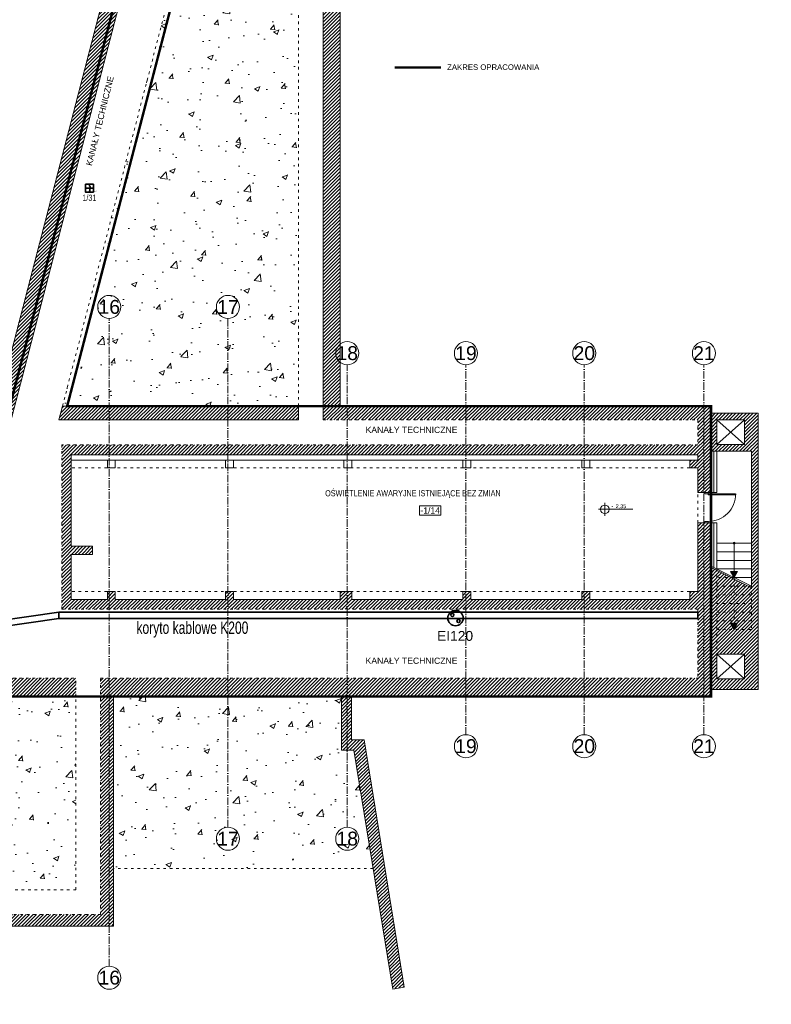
# Model space of a CAD drawing. Header units: millimetres. Extents: x 167773 to 185035, y -114105 to -66770.
# Tile 108 of 114: x 177012 to 179450, y -88087 to -84892. Entities that reach past the tile are written whole.
import ezdxf
from ezdxf.enums import TextEntityAlignment as Align

# ---------------------------------------------------------------- set-up
doc = ezdxf.new("R2010")
doc.units = ezdxf.units.MM
for name, pattern in [('ACAD_ISO03W100', [30, 12, -18]), ('ACAD_ISO10W100', [18, 12, -3, 0, -3]), ('DASHED', [0.75, 0.5, -0.25])]:
    doc.linetypes.add(name, pattern=pattern)
doc.layers.get('0').update_dxf_attribs({"lineweight": 9})
doc.layers.add('!zakres', color=7, linetype='ACAD_ISO03W100', lineweight=60, true_color=0x8a14ff)
for name, color, linetype, lineweight in [('a-op_text', 7, 'Continuous', 9), ('a-osie', 20, 'ACAD_ISO10W100', 9), ('b-cienka', 9, 'Continuous', 9), ('b-drzwi', 6, 'Continuous', 9), ('b-izolacja', 8, 'BATTING', 9), ('b-przerywana1', 9, 'ACAD_ISO03W100', 9), ('b-przerywana2', 2, 'ACAD_ISO03W100', 9), ('b-widokowa', 7, 'Continuous', 9), ('b-ściany', 2, 'Continuous', 9), ('El-koryta_puszki', 1, 'Continuous', 35), ('El_gniazda', 144, 'Continuous', 35), ('EL_Linia SSP', 240, 'Continuous', 35), ('h-hatch', 8, 'Continuous', 9), ('opis text', 7, 'Continuous', 9)]:
    doc.layers.add(name, color=color, linetype=linetype, lineweight=lineweight)
doc.styles.add('Arial', font='arial.ttf')
doc.styles.add('PPAB_100', font='arial.ttf', dxfattribs={"height": 18})
doc.styles.add('PPAB_50', font='arial.ttf', dxfattribs={"height": 8})
doc.linetypes.add('BATTING', pattern='A,0.0001,-0.1,[134,ltypeshp.shx,S=0.1,R=0,X=-0.1,Y=0],-0.2,[134,ltypeshp.shx,S=0.1,R=180,X=0.1,Y=0],-0.1', length=0.4001)
pattern_1 = [(50, (15000, 0), (182.18467, -15.93909), [19.05, -209.55]), (355, (15000, 0), (-35.24283, 191.05664), [15.24, -167.64]), (100.451, (15015.18, -1.33), (146.9425, 175.11669), [16.19, -178.09]), (46.1842, (15000, 50.8), (271.07904, -42.04233), [28.575, -314.325]), (96.6356, (15022.6, 47.3), (237.40423, 247.42556), [24.285, -267.135]), (351.184, (15000, 50.8), (237.4046, 247.4251), [22.86, -251.46]), (21, (15025.4, 38.1), (151.61488, -102.26552), [19.05, -209.55]), (326, (15025.4, 38.1), (61.80203, 184.18797), [15.24, -167.64]), (71.4514, (15038.03, 29.58), (213.41649, 81.92286), [16.19, -178.09]), (37.5, (15000, 0), (3.088603, 84.55504), [0, -165.608, 0, -170.18, 0, -168.275]), (7.5, (15000, 0), (66.819663, 100.180575), [0, -97.028, 0, -161.798, 0, -64.135]), (327.5, (14943.36, 0), (135.590595, -5.728744), [0, -63.5, 0, -198.12, 0, -262.89]), (317.5, (14917.96, 0), (148.12918, 25.42649), [0, -82.55, 0, -131.572, 0, -186.69])]

# ---------------------------------------------------------------- blocks, each defined once
blk = doc.blocks.new('kotapozioma')
for p, q in [((49315.1, 119.4), (49395.1, 119.4)), ((49330.1, 104.4), (49330.1, 134.4))]:
    blk.add_line(p, q)
blk.add_circle((49330.1, 119.4), 10)
at = {"layer": 'opis text', "style": 'PPAB_50'}
for tag, p in [('ZNAK', (49345.1, 119.4)), ('WARTOSC', (49355.1, 119.4))]:
    blk.add_attdef(tag, text='', height=9, dxfattribs=at).set_placement(p, align=Align.BOTTOM_LEFT)
blk = doc.blocks.new('A$C5690186C')
at = {"layer": 'EL_Linia SSP', "lineweight": 5}
h = blk.add_hatch(color=256, dxfattribs=at)
h.set_gradient(color1=(255, 0, 0), color2=(224, 0, 0), one_color=1, name='INVSPHERICAL')
h.paths.add_polyline_path([(-9.8, 0), (-9.8, 12.8), (-12.8, 12.8), (-12.8, 0)])
h.paths.add_polyline_path([(-9.8, -12.8), (-9.8, 0), (-12.8, 0), (-12.8, -12.8)])
at = {"layer": 'EL_Linia SSP'}
blk.add_hatch(color=256, dxfattribs=at).paths.add_polyline_path([(2, -9.8, 1), (0.1, -9.8, 1)])
for p, q in [((-12.8, 0), (12.8, 0)), ((1.1, -2.1), (1.1, -9.8))]:
    blk.add_line(p, q, dxfattribs=at)
at = {"layer": 'EL_Linia SSP', "color": 1, "linetype": 'Continuous'}
for p, q in [((-0.1, 8.5), (0.1, 9.4)), ((0.1, 7.7), (-0.1, 8.5)), ((0.1, 9.4), (0.7, 10.4)), ((0.6, 7), (0.1, 7.7)), ((1.4, 2.3), (0.4, 1.2)), ((0.7, 6.7), (0.6, 7)), ((0.7, 10.4), (1.8, 11.5)), ((1.1, 6.3), (0.7, 6.7)), ((1.1, 6.3), (1.4, 6)), ((1.4, 6), (1.6, 5.7)), ((2, 3.3), (1.4, 2.3)), ((1.6, 5.7), (2, 5)), ((2, 5), (2.2, 4.2)), ((2.2, 4.2), (2, 3.3))]:
    blk.add_line(p, q, dxfattribs=at)
at = {"layer": 'EL_Linia SSP'}
blk.add_lwpolyline([(-12.8, 12.8), (12.8, 12.8), (12.8, -12.8), (-12.8, -12.8)], close=True, dxfattribs=at)
blk.add_circle((1.1, -9.8), 0.938, dxfattribs=at)
at = {"layer": 'EL_Linia SSP', "color": 1}
blk.add_text('R,C', height=4, dxfattribs=at).set_placement((13.9, -11.8))

msp = doc.modelspace()

# ---------------------------------------------------------------- hatches: boundary and pattern name
at = {"layer": 'b-cienka'}
h = msp.add_hatch(color=256, dxfattribs=at)
h.paths.add_polyline_path([(179329.3, -86702.2), (179329.4, -86702.4), (179340.9, -86682.5), (179329.3, -86682.5)])
h.paths.add_polyline_path([(179329.3, -86682.5), (179317.9, -86682.5), (179329.3, -86702.2)])
h = msp.add_hatch(color=256, dxfattribs=at)
h.paths.add_polyline_path([(179329.3, -86870.2), (179329.4, -86870.4), (179340.9, -86850.5), (179329.3, -86850.5)])
h.paths.add_polyline_path([(179329.3, -86850.5), (179317.9, -86850.5), (179329.3, -86870.2)])
at = {"layer": 'h-hatch'}
h = msp.add_hatch(dxfattribs=at)
h.set_pattern_fill('ANSI31', color=256, scale=2.5, style=0)
h.paths.add_polyline_path([(181080.7, -82332.9), (180067.7, -82332.9), (180067.7, -81166.9), (180240.9, -81166.9), (180240.9, -81123.9), (179127.5, -81123.9), (179013.3, -80404.9), (180240.2, -80182.2), (180232.5, -80139.5), (178967.1, -80369.2), (179093.8, -81166.9), (179150.6, -81166.9), (178946.5, -82324.9), (178009.7, -82324.9), (178009.7, -81166.9), (178152.8, -81166.9), (178152.8, -81124.9), (177043.7, -81124.9), (176929.3, -80404.9), (178152.8, -80182.8), (178145.1, -80140.1), (176887.1, -80368.4), (177013.9, -81166.9), (177091.6, -81166.9), (176984.6, -82330.9), (176863.7, -82330.9), (176863.7, -82385.9), (177009.7, -82385.9), (177009.7, -82605.9), (176863.7, -82605.9), (176863.7, -82660.9), (177844.5, -82660.9), (176938.6, -86145.9), (175326.4, -86145.9), (175326.4, -86199.8), (176979.6, -86207.1), (177915.6, -82605.9), (177039.7, -82605.9), (177039.7, -82330.9), (177152.2, -81166.9), (177341.7, -81166.9), (177341.7, -82385.9), (177877.7, -82385.9), (177877.7, -82332.9), (177372.7, -82332.9), (177372.7, -81166.9), (177957.7, -81166.9), (177957.7, -82385.9), (178994.6, -82385.9), (179209.5, -81166.9), (179409.7, -81166.9), (179409.7, -82385.9), (179945.7, -82385.9), (179945.7, -82332.9), (179438.7, -82332.9), (179438.7, -81166.9), (180025.7, -81166.9), (180025.7, -82385.9), (181039.7, -82385.9), (181039.7, -83832.9), (180452.7, -83832.9), (180452.7, -82605.9), (180423.7, -82605.9), (180423.7, -83832.9), (180253.1, -83832.9), (180097.3, -82605.9), (180044.5, -82605.9), (180044.5, -82666.9), (180192.6, -83832.9), (180128.8, -83832.9), (179993.7, -84621.5), (181261.9, -84863.6), (181270, -84821.1), (180044.2, -84587.1), (180165.7, -83877.9), (181270.7, -83877.9), (181270.7, -83832.9), (181080.7, -83832.9)])
at = {"layer": 'h-hatch', "ltscale": 0.5}
h = msp.add_hatch(dxfattribs=at)
h.set_pattern_fill('AR-CONC', color=256, style=0)
h.set_pattern_definition(pattern_1)
h.paths.add_polyline_path([(178433.7, -82605.9), (178070.6, -82605.9), (177150.5, -86145.9), (177916.4, -86145.9), (177916.4, -84619.6), (177980.6, -84619.6), (178113.7, -83829.9), (178433.7, -83829.9)])
at = {"layer": 'h-hatch'}
h = msp.add_hatch(dxfattribs=at)
h.set_pattern_fill('ANSI31', color=256, scale=2.5, style=0)
h.paths.add_polyline_path([(178978.7, -82605.9), (178433.7, -82605.9), (178433.7, -83829.9), (178113.7, -83829.9), (177980.6, -84619.6), (177996.4, -84622.6), (177996.4, -86190.9), (179211.4, -86190.9), (179211.4, -86145.9), (178051.4, -86145.9), (178051.4, -84633.1), (179264.5, -84863.7), (179272.7, -84821), (178031, -84584.9), (178150.7, -83874.9), (179273.3, -83874.9), (179273.3, -83830.9), (179097.7, -83830.9), (179097.7, -82665.9), (180044.5, -82665.9), (180044.5, -82605.9), (179058.7, -82605.9), (179058.7, -83830.9), (178473.7, -83830.9), (178473.7, -82649.9), (178621.7, -82649.9), (178621.7, -82675.9), (178841.7, -82675.9), (178841.7, -82649.9), (178978.7, -82649.9)])
h = msp.add_hatch(dxfattribs=at)
h.set_pattern_fill('ANSI31', color=256, scale=2.5, style=0)
h.paths.add_polyline_path([(179254.4, -86524.9), (179211.4, -86524.9), (179211.4, -86747.9), (179185.4, -86747.9), (179185.4, -86772.9), (178861.4, -86772.9), (178861.4, -86747.9), (178835.4, -86747.9), (178835.4, -86772.9), (178475.4, -86772.9), (178475.4, -86747.9), (178449.4, -86747.9), (178449.4, -86772.9), (178089.4, -86772.9), (178089.4, -86747.9), (178051.4, -86747.9), (178051.4, -86772.9), (177705.4, -86772.9), (177705.4, -86747.9), (177679.4, -86747.9), (177679.4, -86772.9), (177321.4, -86772.9), (177321.4, -86747.9), (177296.4, -86747.9), (177296.4, -86772.9), (177178.4, -86772.9), (177178.4, -86626.9), (177248.4, -86626.9), (177248.4, -86600.9), (177178.4, -86600.9), (177178.4, -86303.9), (179211.4, -86303.9), (179211.4, -86320.9), (179185.4, -86320.9), (179185.4, -86345.9), (179211.4, -86345.9), (179211.4, -86425.9), (179254.4, -86425.9), (179254.4, -86168.9), (179254.4, -86145.9), (179211.4, -86145.9), (179211.4, -86190.9), (179211.4, -86271.9), (177148.4, -86271.9), (177148.4, -86804.9), (179211.4, -86804.9), (179211.4, -87028.9), (177274.4, -87028.9), (177274.4, -87794.9), (175744.4, -87794.9), (175744.4, -87248.9), (175776.4, -87248.9), (175776.4, -87028.9), (175326.4, -87028.9), (175326.4, -87085.9), (175743.4, -87085.9), (175743.4, -87212.9), (175700.4, -87212.9), (175700.4, -88184.9), (175744.4, -88184.9), (175744.4, -87832.9), (177316.4, -87832.9), (177316.4, -87087.9), (178055.4, -87087.9), (178055.4, -87261.9), (178095.8, -87261.9), (178222, -88037), (178259.5, -88030.9), (178129, -87228.9), (178088.4, -87228.9), (178088.4, -87087.9), (179254.4, -87087.9), (179254.4, -87064.9)])
h = msp.add_hatch(dxfattribs=at)
h.set_pattern_fill('ANSI31', color=256, scale=2.5, style=0)
h.paths.add_polyline_path([(177916.4, -86145.9), (177150.5, -86145.9), (177138.8, -86190.9), (177916.4, -86190.9)])
h = msp.add_hatch(dxfattribs=at)
h.set_pattern_fill('ANSI31', color=256, scale=2.5, style=0)
h.set_pattern_definition([(45, (15000, 0), (-5.61266008, 5.61266008), [])])
h.paths.add_polyline_path([(179407.4, -86168.9), (179254.4, -86168.9), (179254.4, -86292.4), (179273.4, -86292.4), (179385.4, -86292.4), (179385.4, -86730.4), (179385.4, -86735.4), (179273.4, -86679.4), (179273.4, -86950.9), (179363.4, -86950.9), (179363.4, -87030.9), (179273.4, -87030.9), (179273.4, -86950.9), (179273.4, -86679.4), (179254.4, -86669.9), (179254.4, -87064.9), (179407.4, -87064.9)])
h.paths.add_polyline_path([(179363.4, -86270.6), (179273.4, -86270.6), (179273.4, -86190.6), (179363.4, -86190.6)], flags=16)
h = msp.add_hatch(dxfattribs=at)
h.set_pattern_fill('ANSI31', color=256, scale=2.5, style=0)
h.paths.add_polyline_path([(176148.9, -87028.9), (175856.4, -87028.9), (175856.4, -87087.9), (176148.9, -87087.9)])
h.paths.add_polyline_path([(176528.4, -87028.9), (176148.9, -87028.9), (176148.9, -87087.9), (176528.4, -87087.9)])
h.paths.add_polyline_path([(176916.4, -87028.9), (176528.4, -87028.9), (176528.4, -87087.9), (176916.4, -87087.9)])
h.paths.add_polyline_path([(177194.4, -87028.9), (176916.4, -87028.9), (176916.4, -87087.9), (177194.4, -87087.9)])
at = {"layer": 'h-hatch', "ltscale": 0.5}
h = msp.add_hatch(dxfattribs=at)
h.set_pattern_fill('AR-CONC', color=256, style=0)
h.set_pattern_definition(pattern_1)
h.paths.add_polyline_path([(177194.4, -87087.9), (175856.4, -87087.9), (175856.4, -87714.9), (177194.4, -87714.9)])
h.paths.add_polyline_path([(176487.4, -87289.9), (176487.4, -87203.9), (176573.4, -87203.9), (176573.4, -87289.9)], flags=16)
h.paths.add_polyline_path([(176546.4, -87262.9), (176514.4, -87262.9), (176514.4, -87230.9), (176546.4, -87230.9)], flags=0)
h.paths.add_polyline_path([(176873.4, -87289.9), (176873.4, -87203.9), (176959.4, -87203.9), (176959.4, -87289.9)], flags=16)
h.paths.add_polyline_path([(176187.4, -87289.9), (176101.4, -87289.9), (176101.4, -87203.9), (176187.4, -87203.9)], flags=0)
h.paths.add_polyline_path([(176900.4, -87262.9), (176900.4, -87230.9), (176932.4, -87230.9), (176932.4, -87262.9)], flags=0)
h.paths.add_polyline_path([(176160.4, -87262.9), (176128.4, -87262.9), (176128.4, -87230.9), (176160.4, -87230.9)], flags=0)
h.paths.add_polyline_path([(176187.4, -87203.9), (176101.4, -87203.9), (176101.4, -87289.9), (176187.4, -87289.9)], flags=16)
h.paths.add_polyline_path([(176573.4, -87203.9), (176487.4, -87203.9), (176487.4, -87289.9), (176573.4, -87289.9)], flags=0)
h.paths.add_polyline_path([(176959.4, -87203.9), (176873.4, -87203.9), (176873.4, -87289.9), (176959.4, -87289.9)], flags=0)
h = msp.add_hatch(dxfattribs=at)
h.set_pattern_fill('AR-CONC', color=256, style=0)
h.set_pattern_definition(pattern_1)
h.paths.add_polyline_path([(178095.8, -87261.9), (178055.4, -87261.9), (178055.4, -87087.9), (177316.4, -87087.9), (177316.4, -87645.9), (178158.3, -87645.9)])

# ---------------------------------------------------------------- linework, layer by layer
at = {"layer": '!zakres', "linetype": 'DASHED', "ltscale": 60, "const_width": 8, "flags": 128}
for points in [[(177165.9, -86145.9), (179254.4, -86145.9), (179254.4, -87087.9), (175743.4, -87087.9), (175743.4, -87085.9), (170976.4, -87085.9), (170976.4, -86757.9), (171105.4, -86757.9), (171105.4, -86186.9), (170976.4, -86186.9), (170976.4, -86145.9), (176980, -86145.9), (177896.2, -82620.9), (177326.7, -82620.9), (177326.7, -82317.9)], [(177326.7, -82317.9), (180052.7, -82317.9), (180052.7, -82620.9), (178082.2, -82620.9), (177165.9, -86145.9)], [(178228.5, -85047.3), (178378.5, -85047.3)]]:
    msp.add_lwpolyline(points, dxfattribs=at)
at = {"layer": 'a-op_text', "ltscale": 0.5}
msp.add_lwpolyline([(178308.5, -86499.6), (178308.5, -86469.6), (178378.5, -86469.6), (178378.5, -86499.6)], close=True, dxfattribs=at)
at = {"layer": 'a-osie', "ltscale": 2}
for p, q in [((177302.4, -87962.9), (177302.4, -85861.9)), ((177687.4, -87511.9), (177687.4, -85861.9)), ((178074.4, -87511.9), (178074.4, -86011.9)), ((178459.4, -87211.9), (178459.4, -86011.9)), ((178843.4, -87211.9), (178843.4, -86011.9)), ((179231.4, -87211.9), (179231.4, -86011.9))]:
    msp.add_line(p, q, dxfattribs=at)
at = {"layer": 'a-osie', "linetype": 'Continuous'}
for centre in [(177302.4, -85824.4), (177687.4, -85824.4), (178074.4, -85974.4), (178459.4, -85974.4), (178843.4, -85974.4), (179231.4, -85974.4), (178459.4, -87249.4), (178843.4, -87249.4), (179231.4, -87249.4), (177687.4, -87549.4), (178074.4, -87549.4), (177302.4, -88000.4)]:
    msp.add_circle(centre, 37.5, dxfattribs=at)
at = {"layer": 'b-cienka'}
msp.add_line((179329.4, -86590.4), (179329.4, -86702.4), dxfattribs=at)
for points in [[(179317.9, -86682.5), (179340.9, -86682.5), (179329.4, -86702.4)], [(179317.9, -86850.5), (179340.9, -86850.5), (179329.4, -86870.4)]]:
    msp.add_lwpolyline(points, close=True, dxfattribs=at)
msp.add_circle((179329.4, -86590.4), 3, dxfattribs=at)
at = {"layer": 'b-drzwi'}
for points in [[(179244.9, -86430.9), (179244.9, -86425.9), (179234.9, -86425.9), (179234.9, -86430.9)], [(179244.9, -86430.9), (179244.9, -86433.9), (179334.4, -86433.9), (179334.4, -86430.9)], [(179234.9, -86524.9), (179234.9, -86519.9), (179244.9, -86519.9), (179244.9, -86524.9)]]:
    msp.add_lwpolyline(points, close=True, dxfattribs=at)
msp.add_arc((179245.8, -86431.2), 88.7, 269.3458, 0.271, dxfattribs=at)
at = {"layer": 'b-izolacja', "ltscale": 22}
for p, q in [((179263.9, -86292.4), (179263.9, -86425.9)), ((179263.9, -86524.9), (179263.9, -86669.6))]:
    msp.add_line(p, q, dxfattribs=at)
at = {"layer": 'b-przerywana1', "ltscale": 0.7}
for p, q in [((177150.5, -86145.9), (178070.6, -82605.9)), ((177916.4, -86145.9), (177916.4, -84619.6)), ((179185.4, -86345.9), (177178.4, -86345.9)), ((179211.4, -86524.9), (179211.4, -86425.9)), ((179254.4, -86425.9), (179254.4, -86524.9)), ((179329.4, -86702.4), (179273.4, -86702.4)), ((179329.4, -86702.4), (179329.4, -86870.4)), ((179185.4, -86747.9), (177178.4, -86747.9)), ((179385.4, -86730.4), (179273.4, -86730.4)), ((179385.4, -86758.4), (179273.4, -86758.4)), ((179385.4, -86786.4), (179273.4, -86786.4)), ((179385.4, -86814.4), (179273.4, -86814.4)), ((179385.4, -86842.4), (179273.4, -86842.4)), ((179385.4, -86870.4), (179273.4, -86870.4)), ((177194.4, -87714.9), (177194.4, -87087.9)), ((178158.3, -87645.9), (177316.4, -87645.9)), ((177194.4, -87714.9), (175856.4, -87714.9))]:
    msp.add_line(p, q, dxfattribs=at)
at = {"layer": 'b-przerywana2', "ltscale": 0.7}
for p, q in [((177996.4, -86190.9), (179211.4, -86190.9)), ((179211.4, -86190.9), (179211.4, -86271.9)), ((179211.4, -86271.9), (177148.4, -86271.9)), ((177148.4, -86804.9), (177148.4, -86271.9)), ((179273.4, -86674.4), (179273.4, -86950.9)), ((179385.4, -86730.4), (179385.4, -86870.4)), ((177148.4, -86804.9), (179211.4, -86804.9)), ((179211.4, -86804.9), (179211.4, -87028.9)), ((175856.4, -87028.9), (177194.4, -87028.9)), ((177194.4, -87087.9), (177194.4, -87028.9)), ((177274.4, -87794.9), (177274.4, -87028.9)), ((177274.4, -87028.9), (179211.4, -87028.9)), ((175856.4, -87087.9), (177194.4, -87087.9)), ((177274.4, -87794.9), (175744.4, -87794.9))]:
    msp.add_line(p, q, dxfattribs=at)
at = {"layer": 'b-widokowa'}
for p, q in [((179205.4, -86145.9), (179254.4, -86145.9)), ((179254.4, -86168.9), (179254.4, -86425.9)), ((179273.4, -86292.4), (179254.4, -86292.4)), ((177296.4, -86320.9), (177178.4, -86320.9)), ((177321.4, -86320.9), (177679.4, -86320.9)), ((177705.4, -86320.9), (178063.4, -86320.9)), ((178089.4, -86320.9), (178449.4, -86320.9)), ((178475.4, -86320.9), (178835.4, -86320.9)), ((178861.4, -86320.9), (179185.4, -86320.9)), ((179254.4, -86524.9), (179254.4, -87064.9)), ((179385.4, -86590.4), (179273.4, -86590.4)), ((179385.4, -86618.4), (179273.4, -86618.4)), ((179385.4, -86646.4), (179273.4, -86646.4)), ((179385.4, -86674.4), (179273.4, -86674.4)), ((179385.4, -86702.4), (179329.4, -86702.4))]:
    msp.add_line(p, q, dxfattribs=at)
at = {"layer": 'b-ściany'}
for p, q in [((176979.6, -86207.1), (177915.6, -82605.9)), ((176938.6, -86145.9), (177844.5, -82660.9)), ((177996.4, -86190.9), (177996.4, -84622.6)), ((178051.4, -86145.9), (178051.4, -84633.1)), ((177150.5, -86145.9), (177138.8, -86190.9)), ((177916.4, -86145.9), (177150.5, -86145.9)), ((177916.4, -86145.9), (177916.4, -86190.9)), ((177916.4, -86190.9), (177138.8, -86190.9)), ((179211.4, -86303.9), (177178.4, -86303.9)), ((177178.4, -86600.9), (177178.4, -86303.9)), ((179273.4, -86292.4), (179273.4, -86425.9)), ((179273.4, -86292.4), (179273.4, -86425.9)), ((177296.4, -86345.9), (177296.4, -86320.9)), ((177296.4, -86320.9), (177321.4, -86320.9)), ((177321.4, -86320.9), (177321.4, -86345.9)), ((177679.4, -86345.9), (177679.4, -86320.9)), ((177679.4, -86320.9), (177705.4, -86320.9)), ((177705.4, -86320.9), (177705.4, -86345.9)), ((178063.4, -86345.9), (178063.4, -86320.9)), ((178063.4, -86320.9), (178089.4, -86320.9)), ((178089.4, -86320.9), (178089.4, -86345.9)), ((178449.4, -86345.9), (178449.4, -86320.9)), ((178449.4, -86320.9), (178475.4, -86320.9)), ((178475.4, -86320.9), (178475.4, -86345.9)), ((178835.4, -86345.9), (178835.4, -86320.9)), ((178835.4, -86320.9), (178861.4, -86320.9)), ((178861.4, -86320.9), (178861.4, -86345.9)), ((179185.4, -86345.9), (179185.4, -86320.9)), ((179185.4, -86320.9), (179211.4, -86320.9)), ((177321.4, -86345.9), (177296.4, -86345.9)), ((177705.4, -86345.9), (177679.4, -86345.9)), ((178089.4, -86345.9), (178063.4, -86345.9)), ((178475.4, -86345.9), (178449.4, -86345.9)), ((178861.4, -86345.9), (178835.4, -86345.9)), ((179211.4, -86345.9), (179185.4, -86345.9)), ((179211.4, -86425.9), (179273.4, -86425.9)), ((179211.4, -86524.9), (179273.4, -86524.9)), ((179273.4, -86524.9), (179273.4, -86674.4)), ((179273.4, -86524.9), (179273.4, -86674.4)), ((177248.4, -86600.9), (177178.4, -86600.9)), ((177178.4, -86772.9), (177178.4, -86626.9)), ((177248.4, -86626.9), (177178.4, -86626.9)), ((177248.4, -86626.9), (177248.4, -86600.9)), ((177296.4, -86772.9), (177296.4, -86747.9)), ((177296.4, -86747.9), (177321.4, -86747.9)), ((177321.4, -86747.9), (177321.4, -86772.9)), ((177679.4, -86772.9), (177679.4, -86747.9)), ((177679.4, -86747.9), (177705.4, -86747.9)), ((177705.4, -86747.9), (177705.4, -86772.9)), ((178051.4, -86772.9), (178051.4, -86747.9)), ((178051.4, -86747.9), (178089.4, -86747.9)), ((178089.4, -86747.9), (178089.4, -86772.9)), ((178449.4, -86772.9), (178449.4, -86747.9)), ((178449.4, -86747.9), (178475.4, -86747.9)), ((178475.4, -86747.9), (178475.4, -86772.9)), ((178835.4, -86772.9), (178835.4, -86747.9)), ((178835.4, -86747.9), (178861.4, -86747.9)), ((178861.4, -86747.9), (178861.4, -86772.9)), ((179185.4, -86772.9), (179185.4, -86747.9)), ((179185.4, -86747.9), (179211.4, -86747.9)), ((177296.4, -86772.9), (177178.4, -86772.9)), ((177679.4, -86772.9), (177321.4, -86772.9)), ((178051.4, -86772.9), (177705.4, -86772.9)), ((178449.4, -86772.9), (178089.4, -86772.9)), ((178835.4, -86772.9), (178475.4, -86772.9)), ((179185.4, -86772.9), (178861.4, -86772.9)), ((177316.4, -87832.9), (177316.4, -87087.9)), ((177316.4, -87087.9), (178055.4, -87087.9)), ((178088.4, -87087.9), (178088.4, -87228.9)), ((178088.4, -87087.9), (179254.4, -87087.9)), ((178088.4, -87228.9), (178129, -87228.9)), ((178259.5, -88030.9), (178129, -87228.9)), ((178095.8, -87261.9), (178055.4, -87261.9)), ((178222, -88037), (178095.8, -87261.9)), ((177316.4, -87832.9), (175744.4, -87832.9)), ((178222, -88037), (178259.5, -88030.9))]:
    msp.add_line(p, q, dxfattribs=at)
at = {"layer": 'b-ściany', "ltscale": 0.5}
for p, q in [((178051.4, -86145.9), (179254.4, -86145.9)), ((179254.4, -86145.9), (179254.4, -86168.9)), ((179363.4, -86190.6), (179273.4, -86190.6)), ((179273.4, -86270.6), (179273.4, -86190.6)), ((179363.4, -86270.6), (179363.4, -86190.6)), ((179363.4, -86270.6), (179273.4, -86270.6)), ((179211.4, -86303.9), (179211.4, -86320.9)), ((179211.4, -86345.9), (179211.4, -86425.9)), ((179211.4, -86524.9), (179211.4, -86747.9)), ((179254.4, -86664.9), (179385.4, -86730.4)), ((179254.4, -86669.9), (179385.4, -86735.4)), ((179363.4, -86950.9), (179273.4, -86950.9)), ((179273.4, -86950.9), (179273.4, -87030.9)), ((179363.4, -86950.9), (179363.4, -87030.9)), ((179363.4, -87030.9), (179273.4, -87030.9)), ((179254.4, -87064.9), (179407.4, -87064.9)), ((179254.4, -87064.9), (179254.4, -87087.9)), ((178055.4, -87087.9), (178055.4, -87261.9))]:
    msp.add_line(p, q, dxfattribs=at)
for points in [[(179254.4, -86168.9), (179407.4, -86168.9), (179407.4, -87064.9)], [(179273.4, -86292.4), (179385.4, -86292.4)], [(179273.4, -86292.4), (179385.4, -86292.4), (179385.4, -86720.4)], [(179273.4, -86292.4), (179385.4, -86292.4)], [(179273.4, -86292.4), (179385.4, -86292.4), (179385.4, -86730.4)]]:
    msp.add_lwpolyline(points, dxfattribs=at)
at = {"layer": 'El-koryta_puszki'}
for points in [[(176838.4, -86878.2), (177138.4, -86834.9), (177138.4, -86814.9), (176838.4, -86858.2)], [(177138.4, -86834.9), (179211.4, -86834.9), (179211.4, -86814.9), (177138.4, -86814.9)]]:
    msp.add_lwpolyline(points, close=True, dxfattribs=at)
msp.add_circle((178425.4, -86833.6), 25, dxfattribs=at)
at = {"layer": 'El_gniazda'}
for centre in [(178415.4, -86823.4), (178435.4, -86843.4)]:
    msp.add_circle(centre, 5, dxfattribs=at)
at = {"layer": 'h-hatch'}
for p, q in [((179273.4, -86190.6), (179363.4, -86270.6)), ((179273.4, -86270.6), (179363.4, -86190.6)), ((179273.4, -87030.9), (179363.4, -86950.9)), ((179273.4, -86950.9), (179363.4, -87030.9))]:
    msp.add_line(p, q, dxfattribs=at)

# ---------------------------------------------------------------- block references
at = {"layer": 'EL_Linia SSP'}
msp.add_blockref('A$C5690186C', (177237.9, -85438.9), dxfattribs=at)
at = {"layer": 'opis text', "xscale": 1.399999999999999, "yscale": 1.399999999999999, "zscale": 1.399999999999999}
msp.add_blockref('kotapozioma', (109848.1, -86648), dxfattribs=at).add_auto_attribs({'WARTOSC': '2,35', 'ZNAK': '-'})

# ---------------------------------------------------------------- texts
at = {"layer": 'a-op_text', "ltscale": 0.5, "style": 'PPAB_100'}
for s, insert, char_height, width, attachment_point in [('ZAKRES OPRACOWANIA', (178398.5, -85037.3), 18, 5874.378, 1), ('{\\fArial|b0|i0|c238|p34;KANAŁY TECHNICZNE}', (178282.9, -86223.2), 20, 463.317, 5), ('-1/1{\\fArial|b0|i0|c238|p34;4}', (178343.5, -86484.6), 20, 70, 5), ('{\\fArial|b0|i0|c238|p34;KANAŁY TECHNICZNE}', (178282.9, -86972.2), 20, 463.317, 5)]:
    msp.add_mtext(s, dxfattribs=dict(at, insert=insert, char_height=char_height, width=width, attachment_point=attachment_point))
at = {"layer": 'a-op_text', "ltscale": 0.5, "insert": (177272.1, -85220.8), "char_height": 20, "width": 463.317, "attachment_point": 5, "rotation": 76.1452, "style": 'PPAB_100'}
msp.add_mtext('{\\fArial|b0|i0|c238|p34;KANAŁY TECHNICZNE}', dxfattribs=at)
at = {"layer": 'a-osie', "linetype": 'ACAD_ISO10W100', "char_height": 45, "width": 4405.783, "attachment_point": 5, "style": 'PPAB_100'}
for s, insert in [('16', (177302.4, -85824.4)), ('17', (177687.4, -85824.4)), ('18', (178074.4, -85974.4)), ('19', (178459.4, -85974.4)), ('20', (178843.4, -85974.4)), ('21', (179231.4, -85974.4)), ('19', (178459.4, -87249.4)), ('20', (178843.4, -87249.4)), ('21', (179231.4, -87249.4)), ('17', (177687.4, -87549.4)), ('18', (178074.4, -87549.4)), ('16', (177302.4, -88000.4))]:
    msp.add_mtext(s, dxfattribs=dict(at, insert=insert))
at = {"layer": 'El-koryta_puszki', "style": 'Arial', "width": 0.7}
msp.add_text('koryto kablowe K200', height=40, dxfattribs=at).set_placement((177572.1, -86884.9), align=Align.CENTER)
at = {"layer": 'El-koryta_puszki', "insert": (178365.8, -86891.7), "char_height": 32, "width": 5874.378, "attachment_point": 4, "style": 'PPAB_100'}
msp.add_mtext('EI120', dxfattribs=at)
at = {"layer": 'El_gniazda', "style": 'Arial', "width": 0.7}
msp.add_text('OŚWIETLENIE AWARYJNE ISTNIEJĄCE BEZ ZMIAN', height=20, dxfattribs=at).set_placement((178287.4, -86438.6, -75), align=Align.CENTER)
at = {"layer": 'EL_Linia SSP', "style": 'Arial', "width": 0.7}
msp.add_text('1/31', height=20, dxfattribs=at).set_placement((177237.9, -85480.1), align=Align.CENTER)

doc.saveas('drawing.dxf')
